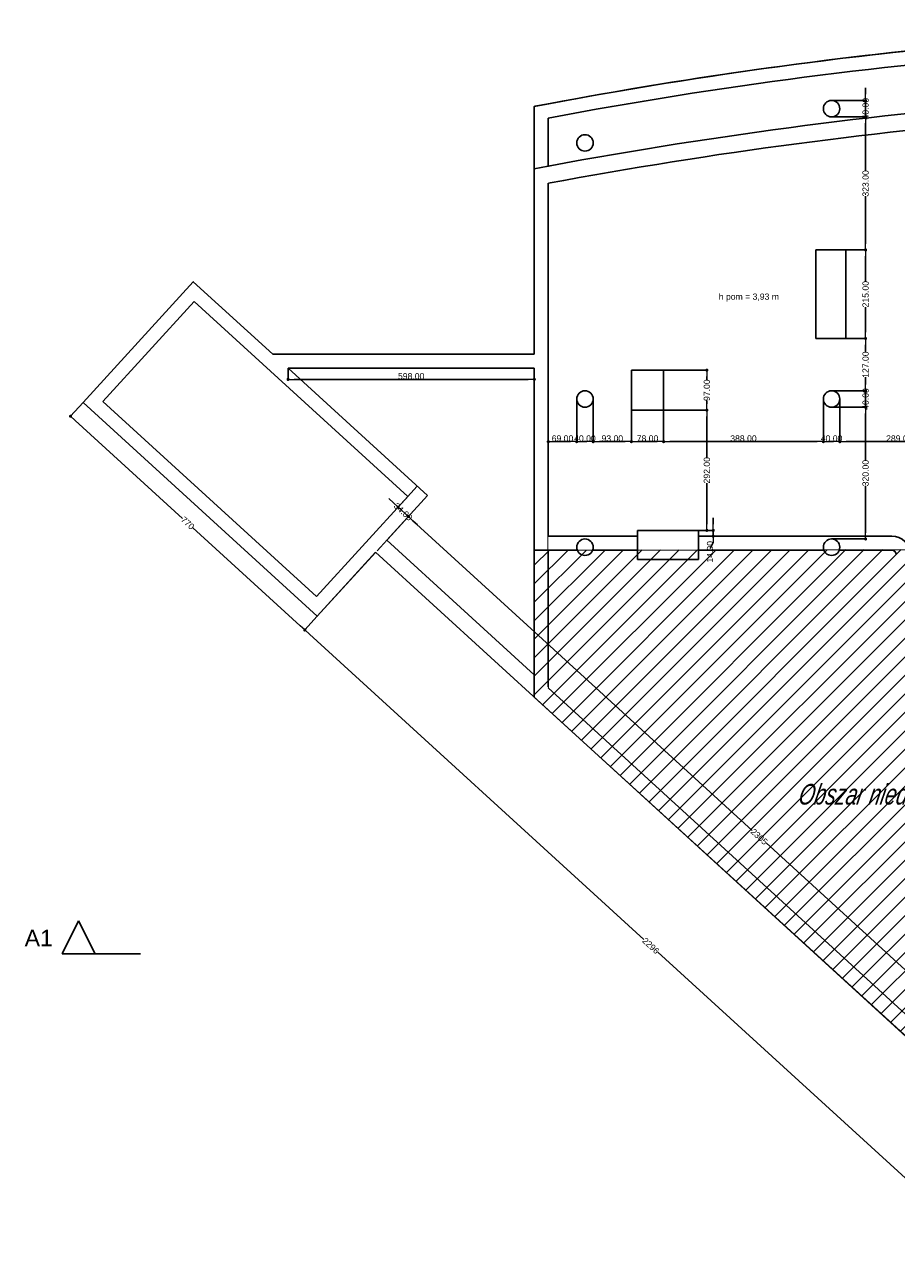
# Model space of a CAD drawing. Header units: millimetres. Extents: x -175445 to -20415, y -559200 to 231527.
# Tile 61 of 256: x -166872 to -145708, y -181104 to -151025. Entities that reach past the tile are written whole.
import ezdxf
from ezdxf import colors
from ezdxf.entities.mleader import LeaderData, LeaderLine
from ezdxf.math import Vec2, Vec3

# ---------------------------------------------------------------- set-up
doc = ezdxf.new("R2010")
doc.units = ezdxf.units.MM
doc.header["$MEASUREMENT"] = 0
doc.linetypes.add('Wipeout_Contour', pattern=[1000, 0, -1000])
doc.layers.add('PAB - opisy ogólne', color=7, linetype='Continuous', lineweight=18)
doc.layers.add('PAB - widokowe', color=7, linetype='Continuous', lineweight=18)
for name, color, linetype in [('Płaszczyzna odcinająca', 7, 'Continuous'), ('Strop', 7, 'Continuous'), ('Słup', 7, 'Continuous'), ('Tekst', 7, 'Continuous'), ('Wymiary', 63, 'Continuous'), ('Ściana', 7, 'Continuous')]:
    doc.layers.add(name, color=color, linetype=linetype)
doc.styles.add('Arial', font='txt')
doc.styles.add('ROMANS-ITALIC', font='ariali.ttf', dxfattribs={"width": 0.7, "oblique": 12})
doc.styles.add('Times new roman', font='txt')
doc.dimstyles.new('GENERATED_STYLE__1', dxfattribs={"dimtxt": 150, "dimasz": 152, "dimexe": 0.18, "dimexo": 0, "dimgap": 0.09, "dimtad": 1, "dimtih": 1, "dimtoh": 1, "dimlfac": 0.1, "dimzin": 0, "dimdsep": 46, "dimtxsty": 'Arial', "dimblk": 'ARROWHEAD_11', "dimblk1": 'ARROWHEAD_11', "dimblk2": 'ARROWHEAD_11', "dimcen": 0.09, "dimclrd": 114, "dimclre": 114, "dimclrt": 114, "dimazin": 0, "dimtfac": 1, "dimtdec": 4, "dimtmove": 0, "dimatfit": 3, "dimfxl": 1, "dimtolj": 1, "dimtzin": 0, "dimarcsym": 0})
doc.dimstyles.new('GENERATED_STYLE__2', dxfattribs={"dimtxt": 150, "dimasz": 152, "dimexe": 0.18, "dimexo": 0, "dimgap": 0.09, "dimtad": 1, "dimlfac": 0.1, "dimzin": 0, "dimdsep": 46, "dimtxsty": 'Arial', "dimblk": 'ARROWHEAD_11', "dimblk1": 'ARROWHEAD_11', "dimblk2": 'ARROWHEAD_11', "dimcen": 0.09, "dimclrd": 114, "dimclre": 114, "dimclrt": 114, "dimazin": 0, "dimtfac": 1, "dimtdec": 4, "dimtmove": 0, "dimatfit": 3, "dimfxl": 1, "dimtolj": 1, "dimtzin": 0, "dimarcsym": 0})

# ---------------------------------------------------------------- blocks, each defined once
blk = doc.blocks.new('ARROWHEAD_11')
at = {"color": 0, "linetype": 'Continuous', "lineweight": 0}
blk.add_line((0, 0), (-1, 0), dxfattribs=at)
at = {"color": 0, "linetype": 'Continuous', "lineweight": 0, "const_width": 0.25, "flags": 128}
blk.add_lwpolyline([(-0.125, 0, 1), (0.125, 0, 1)], format="xyb", close=True, dxfattribs=at)
blk = doc.blocks.new('*D1689')
at = {"layer": 'Defpoints', "color": 0}
for p in [(-153468, -160114), (-153468, -161150), (-154158, -163445)]:
    blk.add_point(p, dxfattribs=at)
at = {"layer": 'Wymiary', "color": 114, "lineweight": -2}
for p, q in [((-153468, -160114), (-153468, -161150)), ((-154158, -163445), (-154158, -161150)), ((-154006, -161150), (-153620, -161150))]:
    blk.add_line(p, q, dxfattribs=at)
at = {"layer": 'Wymiary', "color": 114, "lineweight": -2, "xscale": 152, "yscale": 152, "zscale": 152, "rotation": 180}
blk.add_blockref('ARROWHEAD_11', (-154158, -161150), dxfattribs=at)
at = {"layer": 'Wymiary', "color": 114, "lineweight": -2, "xscale": 152, "yscale": 152, "zscale": 152}
blk.add_blockref('ARROWHEAD_11', (-153468, -161150), dxfattribs=at)
at = {"layer": 'Wymiary', "color": 114, "lineweight": 13, "insert": (-153813, -161073), "char_height": 150, "attachment_point": 5, "style": 'Arial'}
blk.add_mtext('\\A1;69.00', dxfattribs=at)
blk = doc.blocks.new('*D1690')
at = {"layer": 'Defpoints', "color": 0}
for p in [(-153468, -160114), (-153068, -160114), (-153068, -161150)]:
    blk.add_point(p, dxfattribs=at)
at = {"layer": 'Wymiary', "color": 114, "lineweight": -2}
for p, q in [((-153468, -160114), (-153468, -161150)), ((-153068, -160114), (-153068, -161150)), ((-153316, -161150), (-153220, -161150))]:
    blk.add_line(p, q, dxfattribs=at)
at = {"layer": 'Wymiary', "color": 114, "lineweight": -2, "xscale": 152, "yscale": 152, "zscale": 152, "rotation": 180}
blk.add_blockref('ARROWHEAD_11', (-153468, -161150), dxfattribs=at)
at = {"layer": 'Wymiary', "color": 114, "lineweight": -2, "xscale": 152, "yscale": 152, "zscale": 152}
blk.add_blockref('ARROWHEAD_11', (-153068, -161150), dxfattribs=at)
at = {"layer": 'Wymiary', "color": 114, "lineweight": 13, "insert": (-153268, -161073), "char_height": 150, "attachment_point": 5, "style": 'Arial'}
blk.add_mtext('\\A1;40.00', dxfattribs=at)
blk = doc.blocks.new('*D1691')
at = {"layer": 'Defpoints', "color": 0}
for p in [(-153068, -160114), (-152138, -160385), (-152138, -161150)]:
    blk.add_point(p, dxfattribs=at)
at = {"layer": 'Wymiary', "color": 114, "lineweight": -2}
for p, q in [((-153068, -160114), (-153068, -161150)), ((-152138, -160385), (-152138, -161150)), ((-152916, -161150), (-152290, -161150))]:
    blk.add_line(p, q, dxfattribs=at)
at = {"layer": 'Wymiary', "color": 114, "lineweight": -2, "xscale": 152, "yscale": 152, "zscale": 152, "rotation": 180}
blk.add_blockref('ARROWHEAD_11', (-153068, -161150), dxfattribs=at)
at = {"layer": 'Wymiary', "color": 114, "lineweight": -2, "xscale": 152, "yscale": 152, "zscale": 152}
blk.add_blockref('ARROWHEAD_11', (-152138, -161150), dxfattribs=at)
at = {"layer": 'Wymiary', "color": 114, "lineweight": 13, "insert": (-152603, -161073), "char_height": 150, "attachment_point": 5, "style": 'Arial'}
blk.add_mtext('\\A1;93.00', dxfattribs=at)
blk = doc.blocks.new('*D1692')
at = {"layer": 'Defpoints', "color": 0}
for p in [(-152138, -160385), (-151358, -160385), (-151358, -161150)]:
    blk.add_point(p, dxfattribs=at)
at = {"layer": 'Wymiary', "color": 114, "lineweight": -2}
for p, q in [((-152138, -160385), (-152138, -161150)), ((-151358, -160385), (-151358, -161150)), ((-151986, -161150), (-151510, -161150))]:
    blk.add_line(p, q, dxfattribs=at)
at = {"layer": 'Wymiary', "color": 114, "lineweight": -2, "xscale": 152, "yscale": 152, "zscale": 152, "rotation": 180}
blk.add_blockref('ARROWHEAD_11', (-152138, -161150), dxfattribs=at)
at = {"layer": 'Wymiary', "color": 114, "lineweight": -2, "xscale": 152, "yscale": 152, "zscale": 152}
blk.add_blockref('ARROWHEAD_11', (-151358, -161150), dxfattribs=at)
at = {"layer": 'Wymiary', "color": 114, "lineweight": 13, "insert": (-151748, -161073), "char_height": 150, "attachment_point": 5, "style": 'Arial'}
blk.add_mtext('\\A1;78.00', dxfattribs=at)
blk = doc.blocks.new('*D1693')
at = {"layer": 'Defpoints', "color": 0}
for p in [(-147478, -160114), (-151358, -160385), (-147478, -161150)]:
    blk.add_point(p, dxfattribs=at)
at = {"layer": 'Wymiary', "color": 114, "lineweight": -2}
for p, q in [((-147478, -160114), (-147478, -161150)), ((-151358, -160385), (-151358, -161150)), ((-151206, -161150), (-147630, -161150))]:
    blk.add_line(p, q, dxfattribs=at)
at = {"layer": 'Wymiary', "color": 114, "lineweight": -2, "xscale": 152, "yscale": 152, "zscale": 152, "rotation": 180}
blk.add_blockref('ARROWHEAD_11', (-151358, -161150), dxfattribs=at)
at = {"layer": 'Wymiary', "color": 114, "lineweight": -2, "xscale": 152, "yscale": 152, "zscale": 152}
blk.add_blockref('ARROWHEAD_11', (-147478, -161150), dxfattribs=at)
at = {"layer": 'Wymiary', "color": 114, "lineweight": 13, "insert": (-149418, -161073), "char_height": 150, "attachment_point": 5, "style": 'Arial'}
blk.add_mtext('\\A1;388.00', dxfattribs=at)
blk = doc.blocks.new('*D1694')
at = {"layer": 'Defpoints', "color": 0}
for p in [(-147478, -160114), (-147078, -160114), (-147078, -161150)]:
    blk.add_point(p, dxfattribs=at)
at = {"layer": 'Wymiary', "color": 114, "lineweight": -2}
for p, q in [((-147478, -160114), (-147478, -161150)), ((-147078, -160114), (-147078, -161150)), ((-147326, -161150), (-147230, -161150))]:
    blk.add_line(p, q, dxfattribs=at)
at = {"layer": 'Wymiary', "color": 114, "lineweight": -2, "xscale": 152, "yscale": 152, "zscale": 152, "rotation": 180}
blk.add_blockref('ARROWHEAD_11', (-147478, -161150), dxfattribs=at)
at = {"layer": 'Wymiary', "color": 114, "lineweight": -2, "xscale": 152, "yscale": 152, "zscale": 152}
blk.add_blockref('ARROWHEAD_11', (-147078, -161150), dxfattribs=at)
at = {"layer": 'Wymiary', "color": 114, "lineweight": 13, "insert": (-147278, -161073), "char_height": 150, "attachment_point": 5, "style": 'Arial'}
blk.add_mtext('\\A1;40.00', dxfattribs=at)
blk = doc.blocks.new('*D1695')
at = {"layer": 'Defpoints', "color": 0}
for p in [(-147078, -160114), (-144188, -161150), (-144188, -163761)]:
    blk.add_point(p, dxfattribs=at)
at = {"layer": 'Wymiary', "color": 114, "lineweight": -2}
for p, q in [((-147078, -160114), (-147078, -161150)), ((-146926, -161150), (-144340, -161150)), ((-144188, -163761), (-144188, -161150))]:
    blk.add_line(p, q, dxfattribs=at)
at = {"layer": 'Wymiary', "color": 114, "lineweight": -2, "xscale": 152, "yscale": 152, "zscale": 152, "rotation": 180}
blk.add_blockref('ARROWHEAD_11', (-147078, -161150), dxfattribs=at)
at = {"layer": 'Wymiary', "color": 114, "lineweight": -2, "xscale": 152, "yscale": 152, "zscale": 152}
blk.add_blockref('ARROWHEAD_11', (-144188, -161150), dxfattribs=at)
at = {"layer": 'Wymiary', "color": 114, "lineweight": 13, "insert": (-145633, -161073), "char_height": 150, "attachment_point": 5, "style": 'Arial'}
blk.add_mtext('\\A1;289.00', dxfattribs=at)
blk = doc.blocks.new('*D1696')
at = {"layer": 'Defpoints', "color": 0}
for p in [(-147278, -160314), (-146452, -160314), (-147278, -163514)]:
    blk.add_point(p, dxfattribs=at)
at = {"layer": 'Wymiary', "color": 114, "lineweight": -2}
for p, q in [((-147278, -160314), (-146452, -160314)), ((-146452, -160466), (-146452, -161603)), ((-146452, -163362), (-146452, -162225)), ((-147278, -163514), (-146452, -163514))]:
    blk.add_line(p, q, dxfattribs=at)
at = {"layer": 'Wymiary', "color": 114, "lineweight": -2, "xscale": 152, "yscale": 152, "zscale": 152}
for p, rotation in [((-146452, -160314), 90), ((-146452, -163514), 270)]:
    blk.add_blockref('ARROWHEAD_11', p, dxfattribs=dict(at, rotation=rotation))
at = {"layer": 'Wymiary', "color": 114, "lineweight": 13, "insert": (-146452, -161914), "char_height": 150, "attachment_point": 5, "rotation": 90, "style": 'Arial'}
blk.add_mtext('\\A1;320.00', dxfattribs=at)
blk = doc.blocks.new('*D1697')
at = {"layer": 'Defpoints', "color": 0}
for p in [(-147278, -159914), (-146452, -159914), (-147278, -160314)]:
    blk.add_point(p, dxfattribs=at)
at = {"layer": 'Wymiary', "color": 114, "lineweight": -2}
for p, q in [((-146452, -159762), (-146452, -159610)), ((-147278, -159914), (-146452, -159914)), ((-146452, -160314), (-146452, -159914)), ((-147278, -160314), (-146452, -160314)), ((-146452, -160466), (-146452, -160618))]:
    blk.add_line(p, q, dxfattribs=at)
at = {"layer": 'Wymiary', "color": 114, "lineweight": -2, "xscale": 152, "yscale": 152, "zscale": 152}
for p, rotation in [((-146452, -159914), 270), ((-146452, -160314), 90)]:
    blk.add_blockref('ARROWHEAD_11', p, dxfattribs=dict(at, rotation=rotation))
at = {"layer": 'Wymiary', "color": 114, "lineweight": 13, "insert": (-146452, -160114), "char_height": 150, "attachment_point": 5, "rotation": 90, "style": 'Arial'}
blk.add_mtext('\\A1;40.00', dxfattribs=at)
blk = doc.blocks.new('*D1698')
at = {"layer": 'Defpoints', "color": 0}
for p in [(-146928, -158644), (-146452, -158644), (-147278, -159914)]:
    blk.add_point(p, dxfattribs=at)
at = {"layer": 'Wymiary', "color": 114, "lineweight": -2}
for p, q in [((-146928, -158644), (-146452, -158644)), ((-146452, -158796), (-146452, -158975)), ((-146452, -159762), (-146452, -159583)), ((-147278, -159914), (-146452, -159914))]:
    blk.add_line(p, q, dxfattribs=at)
at = {"layer": 'Wymiary', "color": 114, "lineweight": -2, "xscale": 152, "yscale": 152, "zscale": 152}
for p, rotation in [((-146452, -158644), 90), ((-146452, -159914), 270)]:
    blk.add_blockref('ARROWHEAD_11', p, dxfattribs=dict(at, rotation=rotation))
at = {"layer": 'Wymiary', "color": 114, "lineweight": 13, "insert": (-146452, -159279), "char_height": 150, "attachment_point": 5, "rotation": 90, "style": 'Arial'}
blk.add_mtext('\\A1;127.00', dxfattribs=at)
blk = doc.blocks.new('*D1699')
at = {"layer": 'Defpoints', "color": 0}
for p in [(-146928, -156494), (-146452, -156494), (-146928, -158644)]:
    blk.add_point(p, dxfattribs=at)
at = {"layer": 'Wymiary', "color": 114, "lineweight": -2}
for p, q in [((-146928, -156494), (-146452, -156494)), ((-146452, -156646), (-146452, -157257)), ((-146452, -158492), (-146452, -157882)), ((-146928, -158644), (-146452, -158644))]:
    blk.add_line(p, q, dxfattribs=at)
at = {"layer": 'Wymiary', "color": 114, "lineweight": -2, "xscale": 152, "yscale": 152, "zscale": 152}
for p, rotation in [((-146452, -156494), 90), ((-146452, -158644), 270)]:
    blk.add_blockref('ARROWHEAD_11', p, dxfattribs=dict(at, rotation=rotation))
at = {"layer": 'Wymiary', "color": 114, "lineweight": 13, "insert": (-146452, -157569), "char_height": 150, "attachment_point": 5, "rotation": 90, "style": 'Arial'}
blk.add_mtext('\\A1;215.00', dxfattribs=at)
blk = doc.blocks.new('*D1700')
at = {"layer": 'Defpoints', "color": 0}
for p in [(-147278, -153264), (-146452, -153264), (-146928, -156494)]:
    blk.add_point(p, dxfattribs=at)
at = {"layer": 'Wymiary', "color": 114, "lineweight": -2}
for p, q in [((-147278, -153264), (-146452, -153264)), ((-146452, -153416), (-146452, -154568)), ((-146452, -156342), (-146452, -155190)), ((-146928, -156494), (-146452, -156494))]:
    blk.add_line(p, q, dxfattribs=at)
at = {"layer": 'Wymiary', "color": 114, "lineweight": -2, "xscale": 152, "yscale": 152, "zscale": 152}
for p, rotation in [((-146452, -153264), 90), ((-146452, -156494), 270)]:
    blk.add_blockref('ARROWHEAD_11', p, dxfattribs=dict(at, rotation=rotation))
at = {"layer": 'Wymiary', "color": 114, "lineweight": 13, "insert": (-146452, -154879), "char_height": 150, "attachment_point": 5, "rotation": 90, "style": 'Arial'}
blk.add_mtext('\\A1;323.00', dxfattribs=at)
blk = doc.blocks.new('*D1701')
at = {"layer": 'Defpoints', "color": 0}
for p in [(-147278, -152864), (-146452, -152864), (-147278, -153264)]:
    blk.add_point(p, dxfattribs=at)
at = {"layer": 'Wymiary', "color": 114, "lineweight": -2}
for p, q in [((-146452, -152712), (-146452, -152560)), ((-147278, -152864), (-146452, -152864)), ((-146452, -153264), (-146452, -152864)), ((-147278, -153264), (-146452, -153264)), ((-146452, -153416), (-146452, -153568))]:
    blk.add_line(p, q, dxfattribs=at)
at = {"layer": 'Wymiary', "color": 114, "lineweight": -2, "xscale": 152, "yscale": 152, "zscale": 152}
for p, rotation in [((-146452, -152864), 270), ((-146452, -153264), 90)]:
    blk.add_blockref('ARROWHEAD_11', p, dxfattribs=dict(at, rotation=rotation))
at = {"layer": 'Wymiary', "color": 114, "lineweight": 13, "insert": (-146452, -153064), "char_height": 150, "attachment_point": 5, "rotation": 90, "style": 'Arial'}
blk.add_mtext('\\A1;40.00', dxfattribs=at)
blk = doc.blocks.new('*D1702')
at = {"layer": 'Defpoints', "color": 0}
for p in [(-150508, -163305), (-150153, -163305), (-149988, -163445)]:
    blk.add_point(p, dxfattribs=at)
at = {"layer": 'Wymiary', "color": 114, "lineweight": -2}
for p, q in [((-150153, -163153), (-150153, -163001)), ((-150508, -163305), (-150153, -163305)), ((-150153, -163445), (-150153, -163305)), ((-150153, -163597), (-150230, -163749)), ((-149988, -163445), (-150153, -163445))]:
    blk.add_line(p, q, dxfattribs=at)
at = {"layer": 'Wymiary', "color": 114, "lineweight": -2, "xscale": 152, "yscale": 152, "zscale": 152}
for p, rotation in [((-150153, -163305), 270), ((-150153, -163445), 90)]:
    blk.add_blockref('ARROWHEAD_11', p, dxfattribs=dict(at, rotation=rotation))
at = {"layer": 'Wymiary', "color": 114, "lineweight": 13, "insert": (-150230, -163826), "char_height": 150, "attachment_point": 5, "rotation": 90, "style": 'Arial'}
blk.add_mtext('\\A1;14.00', dxfattribs=at)
blk = doc.blocks.new('*D1703')
at = {"layer": 'Defpoints', "color": 0}
for p in [(-151358, -160385), (-150307, -160385), (-150508, -163305)]:
    blk.add_point(p, dxfattribs=at)
at = {"layer": 'Wymiary', "color": 114, "lineweight": -2}
for p, q in [((-151358, -160385), (-150306, -160385)), ((-150307, -160537), (-150307, -161532)), ((-150307, -163153), (-150307, -162157)), ((-150508, -163305), (-150306, -163305))]:
    blk.add_line(p, q, dxfattribs=at)
at = {"layer": 'Wymiary', "color": 114, "lineweight": -2, "xscale": 152, "yscale": 152, "zscale": 152}
for p, rotation in [((-150307, -160385), 90), ((-150307, -163305), 270)]:
    blk.add_blockref('ARROWHEAD_11', p, dxfattribs=dict(at, rotation=rotation))
at = {"layer": 'Wymiary', "color": 114, "lineweight": 13, "insert": (-150307, -161845), "char_height": 150, "attachment_point": 5, "rotation": 90, "style": 'Arial'}
blk.add_mtext('\\A1;292.00', dxfattribs=at)
blk = doc.blocks.new('*D1704')
at = {"layer": 'Defpoints', "color": 0}
for p in [(-151358, -159415), (-150307, -159415), (-151358, -160385)]:
    blk.add_point(p, dxfattribs=at)
at = {"layer": 'Wymiary', "color": 114, "lineweight": -2}
for p, q in [((-151358, -159415), (-150306, -159415)), ((-150307, -159567), (-150307, -159647)), ((-150307, -160233), (-150307, -160153)), ((-151358, -160385), (-150306, -160385))]:
    blk.add_line(p, q, dxfattribs=at)
at = {"layer": 'Wymiary', "color": 114, "lineweight": -2, "xscale": 152, "yscale": 152, "zscale": 152}
for p, rotation in [((-150307, -159415), 90), ((-150307, -160385), 270)]:
    blk.add_blockref('ARROWHEAD_11', p, dxfattribs=dict(at, rotation=rotation))
at = {"layer": 'Wymiary', "color": 114, "lineweight": 13, "insert": (-150307, -159900), "char_height": 150, "attachment_point": 5, "rotation": 90, "style": 'Arial'}
blk.add_mtext('\\A1;97.00', dxfattribs=at)
blk = doc.blocks.new('*D1771')
at = {"layer": 'Defpoints', "color": 0}
for p in [(-160478, -159369), (-154498, -159369), (-154498, -159638)]:
    blk.add_point(p, dxfattribs=at)
at = {"layer": 'Wymiary', "color": 114, "lineweight": -2}
for p, q in [((-160478, -159369), (-160478, -159638)), ((-154498, -159369), (-154498, -159638)), ((-160326, -159638), (-154650, -159638))]:
    blk.add_line(p, q, dxfattribs=at)
at = {"layer": 'Wymiary', "color": 114, "lineweight": -2, "xscale": 152, "yscale": 152, "zscale": 152, "rotation": 180}
blk.add_blockref('ARROWHEAD_11', (-160478, -159638), dxfattribs=at)
at = {"layer": 'Wymiary', "color": 114, "lineweight": -2, "xscale": 152, "yscale": 152, "zscale": 152}
blk.add_blockref('ARROWHEAD_11', (-154498, -159638), dxfattribs=at)
at = {"layer": 'Wymiary', "color": 114, "lineweight": 13, "insert": (-157488, -159561), "char_height": 150, "attachment_point": 5, "style": 'Arial'}
blk.add_mtext('\\A1;598.00', dxfattribs=at)
blk = doc.blocks.new('*D1772')
at = {"layer": 'Defpoints', "color": 0}
for p in [(-157344, -162230), (-157557, -162968), (-158316, -163800)]:
    blk.add_point(p, dxfattribs=at)
at = {"layer": 'Wymiary', "color": 114, "lineweight": -2}
for p, q in [((-157344, -162230), (-157808, -162739)), ((-157921, -162636), (-158033, -162534)), ((-158316, -163800), (-157557, -162968)), ((-157808, -162739), (-157557, -162968)), ((-157445, -163071), (-157333, -163173))]:
    blk.add_line(p, q, dxfattribs=at)
at = {"layer": 'Wymiary', "color": 114, "lineweight": -2, "xscale": 152, "yscale": 152, "zscale": 152}
for p, rotation in [((-157808, -162739), 317.6132114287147), ((-157557, -162968), 137.6132114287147)]:
    blk.add_blockref('ARROWHEAD_11', p, dxfattribs=dict(at, rotation=rotation))
at = {"layer": 'Wymiary', "color": 114, "lineweight": 13, "insert": (-157683, -162854), "char_height": 150, "attachment_point": 5, "rotation": 317.6132, "style": 'Arial'}
blk.add_mtext('\\A1;34.00', dxfattribs=at)
blk = doc.blocks.new('*D1773')
at = {"layer": 'Defpoints', "color": 0}
for p in [(-158316, -163800), (-140517, -178520), (-141048, -179102)]:
    blk.add_point(p, dxfattribs=at)
at = {"layer": 'Wymiary', "color": 114, "lineweight": -2}
for p, q in [((-158316, -163800), (-157557, -162968)), ((-157445, -163071), (-149204, -170592)), ((-140630, -178418), (-148870, -170897)), ((-141048, -179102), (-140517, -178520))]:
    blk.add_line(p, q, dxfattribs=at)
for p, xscale, yscale, zscale, rotation in [((-157557, -162968), 152, 152, 152, 137.6132114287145), ((-140517, -178520), 152.0000000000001, 152.0000000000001, 152.0000000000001, 317.6132114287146)]:
    blk.add_blockref('ARROWHEAD_11', p, dxfattribs=dict(at, xscale=xscale, yscale=yscale, zscale=zscale, rotation=rotation))
at = {"layer": 'Wymiary', "color": 114, "lineweight": 13, "insert": (-149037, -170744), "char_height": 150, "attachment_point": 5, "rotation": 317.6132, "style": 'Arial'}
blk.add_mtext('\\A1;2305', dxfattribs=at)
blk = doc.blocks.new('*D1774')
at = {"layer": 'Defpoints', "color": 0}
for p in [(-165456, -160201), (-159769, -165391), (-160072, -165724)]:
    blk.add_point(p, dxfattribs=at)
at = {"layer": 'Wymiary', "color": 114, "lineweight": -2}
for p, q in [((-165456, -160201), (-165760, -160534)), ((-165647, -160636), (-163038, -163018)), ((-160185, -165622), (-162794, -163240)), ((-159769, -165391), (-160073, -165724))]:
    blk.add_line(p, q, dxfattribs=at)
at = {"layer": 'Wymiary', "color": 114, "lineweight": -2, "xscale": 152, "yscale": 152, "zscale": 152}
for p, rotation in [((-165760, -160533), 137.6132114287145), ((-160072, -165724), 317.6132114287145)]:
    blk.add_blockref('ARROWHEAD_11', p, dxfattribs=dict(at, rotation=rotation))
at = {"layer": 'Wymiary', "color": 114, "lineweight": 13, "insert": (-162916, -163129), "char_height": 150, "attachment_point": 5, "rotation": 317.6132, "style": 'Arial'}
blk.add_mtext('\\A1;770', dxfattribs=at)
blk = doc.blocks.new('*D1775')
at = {"layer": 'Defpoints', "color": 0}
for p in [(-159769, -165391), (-141548, -179187), (-143263, -181066)]:
    blk.add_point(p, dxfattribs=at)
at = {"layer": 'Wymiary', "color": 114, "lineweight": -2}
for p, q in [((-159769, -165391), (-160073, -165724)), ((-159960, -165827), (-151834, -173243)), ((-143375, -180964), (-151501, -173547)), ((-141548, -179187), (-143263, -181066))]:
    blk.add_line(p, q, dxfattribs=at)
at = {"layer": 'Wymiary', "color": 114, "lineweight": -2, "xscale": 152, "yscale": 152, "zscale": 152}
for p, rotation in [((-160072, -165724), 137.6132114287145), ((-143263, -181066), 317.6132114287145)]:
    blk.add_blockref('ARROWHEAD_11', p, dxfattribs=dict(at, rotation=rotation))
at = {"layer": 'Wymiary', "color": 114, "lineweight": 13, "insert": (-151668, -173395), "char_height": 150, "attachment_point": 5, "rotation": 317.6132, "style": 'Arial'}
blk.add_mtext('\\A1;2296', dxfattribs=at)

msp = doc.modelspace()

# ---------------------------------------------------------------- linework, layer by layer
at = {"layer": 'Płaszczyzna odcinająca'}
msp.add_line((-164065.308, -173587.963), (-165165.308, -173587.963), dxfattribs=at)
at = {"layer": 'Strop', "flags": 128}
msp.add_lwpolyline([(-96528.019, -180730.636), (-140258.019, -180730.636), (-141547.974, -180730.636), (-141547.974, -179164.997), (-158346.468, -163832.965), (-159768.887, -165391.434), (-165456.021, -160200.771), (-162779.93, -157268.292), (-160850.538, -159029.253), (-154498.018, -159029.253), (-154498.018, -153008.003, -0.000026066), (-154486.563, -153005.817, -0.048415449), (-132966.516, -151026.695, -0.006018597), (-130274.231, -151072.694), (-126000.282, -151274.702, -0.000456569), (-125806.601, -151285.909, -0.017918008), (-118229.318, -152004.441, -0.007769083), (-114963.359, -152484.403), (-114963.364, -152484.434, -0.034912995), (-97147.904, -156667.71, -0.03139835)], format="xyb", dxfattribs=at)
at = {"layer": 'Słup'}
for p, q in [((-146928.018, -156494.113), (-147658.018, -156494.113)), ((-147658.018, -156494.113), (-147658.018, -158644.113)), ((-146928.018, -158644.113), (-146928.018, -156494.113)), ((-147658.018, -158644.113), (-146928.018, -158644.113)), ((-151358.018, -159414.872), (-152138.018, -159414.872)), ((-152138.018, -159414.872), (-152138.018, -160384.872)), ((-151358.018, -160384.872), (-151358.018, -159414.872)), ((-152138.018, -160384.872), (-151358.018, -160384.872))]:
    msp.add_line(p, q, dxfattribs=at)
for centre, start, end in [((-147278.018, -153064.113), 0, 180), ((-147278.018, -153064.113), 180, 0), ((-153268.018, -153894.6), 0, 180), ((-153268.018, -153894.6), 180, 0), ((-153268.018, -160114.113), 0, 180), ((-147278.018, -160114.113), 0, 180), ((-153268.018, -160114.113), 180, 0), ((-147278.018, -160114.113), 180, 0)]:
    msp.add_arc(centre, 200, start, end, dxfattribs=at)
at = {"layer": 'Ściana'}
for radius, end in [(114917.18, 100.70914087), (114507.18, 100.57482728)]:
    msp.add_arc((-133143.72, -267437.132), radius, 94.46370815, end, dxfattribs=at)

# ---------------------------------------------------------------- texts
at = {"layer": 'Płaszczyzna odcinająca', "insert": (-166874.566, -173405.105), "char_height": 400, "attachment_point": 7, "style": 'Arial'}
msp.add_mtext('\\A1;{\\fArial|b0|i0|c238|p38;A1}', dxfattribs=at)
at = {"layer": 'Tekst', "insert": (-149286.524, -157553.228), "char_height": 150, "attachment_point": 2, "style": 'Times new roman'}
msp.add_mtext('\\A1;{\\fArial|b0|i0|c0|p38;h pom = 3,93 m}', dxfattribs=at)

# ---------------------------------------------------------------- dimensions: what is measured, and where the dimension line sits
at = {"layer": 'Wymiary', "lineweight": 13}
for base, p1, p2, picture, middle in [((-146452.014, -152864.113), (-147278.018, -153264.113), (-147278.018, -152864.113), '*D1701', (-146452.014, -153064.113)), ((-146452.014, -153264.113), (-146928.018, -156494.113), (-147278.018, -153264.113), '*D1700', (-146452.014, -154879.113)), ((-146452.014, -156494.113), (-146928.018, -158644.113), (-146928.018, -156494.113), '*D1699', (-146452.014, -157569.113)), ((-146452.014, -158644.113), (-147278.018, -159914.113), (-146928.018, -158644.113), '*D1698', (-146452.014, -159279.113)), ((-150306.506, -159414.872), (-151358.018, -160384.872), (-151358.018, -159414.872), '*D1704', (-150306.506, -159899.872)), ((-146452.014, -159914.113), (-147278.018, -160314.113), (-147278.018, -159914.113), '*D1697', (-146452.014, -160114.113))]:
    dim = msp.add_linear_dim(base=base, p1=p1, p2=p2, angle=90, dimstyle='GENERATED_STYLE__2', dxfattribs=at)
    dim.commit()
    dim.dimension.update_dxf_attribs({"geometry": picture, "text_midpoint": middle, "dimtype": 160, "text_rotation": 90})
for base, p1, p2, picture, middle in [((-153068.018, -161149.75), (-153468.018, -160114.113), (-153068.018, -160114.113), '*D1690', (-153268.018, -161149.75)), ((-152138.018, -161149.75), (-153068.018, -160114.113), (-152138.018, -160384.872), '*D1691', (-152603.018, -161149.75)), ((-147478.018, -161149.75), (-151358.018, -160384.872), (-147478.018, -160114.113), '*D1693', (-149418.018, -161149.75)), ((-147078.018, -161149.75), (-147478.018, -160114.113), (-147078.018, -160114.113), '*D1694', (-147278.018, -161149.75)), ((-151358.018, -161149.75), (-152138.018, -160384.872), (-151358.018, -160384.872), '*D1692', (-151748.018, -161149.75))]:
    dim = msp.add_linear_dim(base=base, p1=p1, p2=p2, dimstyle='GENERATED_STYLE__1', dxfattribs=at)
    dim.commit()
    dim.dimension.update_dxf_attribs({"geometry": picture, "text_midpoint": middle, "dimtype": 160})

# ---------------------------------------------------------------- next in the draw order: wipeouts: each hides what was drawn before it
at = {"linetype": 'Wipeout_Contour', "lineweight": 0, "ltscale": 501082.166134}
msp.add_wipeout([(-165965.308, -173587.963), (-165165.308, -173587.963), (-165565.308, -172787.963)], dxfattribs=at).dxf.layer = 'Płaszczyzna odcinająca'
at = {"linetype": 'Wipeout_Contour', "lineweight": 0, "ltscale": 635052.578524}
msp.add_wipeout([(-154158.018, -163784.872), (-154158.018, -153289.615), (-154498.018, -153008.003), (-154498.018, -163784.872)], dxfattribs=at).dxf.layer = 'Ściana'
at = {"linetype": 'Wipeout_Contour', "lineweight": 0, "ltscale": 655700.645868}
msp.add_wipeout([(-162757.989, -157748.641), (-157572.915, -162481.072), (-157092.583, -162459.149), (-162779.93, -157268.292)], dxfattribs=at).dxf.layer = 'Ściana'
at = {"linetype": 'Wipeout_Contour', "lineweight": 0, "ltscale": 2263356.826377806}
msp.add_wipeout([(-145818.018, -163444.872), (-150508.018, -163444.872), (-150508.018, -163784.872), (-147463.944, -163784.872), (-147478.018, -163714.113), (-147462.794, -163637.576), (-147419.44, -163572.692), (-147354.555, -163529.337), (-147278.018, -163514.113), (-147201.482, -163529.337), (-147136.597, -163572.692), (-147093.242, -163637.576), (-147078.018, -163714.113), (-147092.093, -163784.872), (-145818.018, -163784.872)], dxfattribs=at).dxf.layer = 'Ściana'

# ---------------------------------------------------------------- next in the draw order: linework, layer by layer
at = {"layer": 'Płaszczyzna odcinająca'}
for p, q in [((-165565.308, -172787.963), (-165965.308, -173587.963)), ((-165165.308, -173587.963), (-165565.308, -172787.963)), ((-165965.308, -173587.963), (-165165.308, -173587.963))]:
    msp.add_line(p, q, dxfattribs=at)
at = {"layer": 'Ściana', "flags": 128}
for points in [[(-154498.018, -153008.003), (-154498.018, -159029.253)], [(-154158.018, -154457.676), (-154158.018, -153289.615)], [(-154158.018, -167125.734), (-154158.018, -154874.734)], [(-160850.538, -159029.253), (-162779.93, -157268.292)], [(-162757.989, -157748.641), (-157572.915, -162481.072)], [(-157092.583, -162459.149), (-160478.018, -159369.253)], [(-154498.018, -159369.253), (-154498.018, -167345.456)], [(-145818.018, -163444.872), (-150508.018, -163444.872)], [(-154498.018, -163784.872), (-154158.018, -163784.872)], [(-150508.018, -163784.872), (-147463.944, -163784.872)], [(-147092.093, -163784.872), (-145818.018, -163784.872)]]:
    msp.add_lwpolyline(points, dxfattribs=at)
at = {"layer": 'Ściana'}
msp.add_lwpolyline([(-154158.018, -154457.676), (-154498.018, -154521.446)], dxfattribs=at)
for centre, radius, start, end in [((-133531.018, -262877.575), 111852.304, 87.72543787, 100.80415552), ((-133531.018, -262877.575), 111512.304, 87.72650486, 100.6596811), ((-145818.018, -163894.872), 450, 0, 90), ((-145818.018, -163894.872), 110, 0, 90)]:
    msp.add_arc(centre, radius, start, end, dxfattribs=at)

# ---------------------------------------------------------------- next in the draw order: dimensions: what is measured, and where the dimension line sits
at = {"layer": 'Wymiary', "lineweight": 13}
dim = msp.add_linear_dim(base=(-150306.506, -160384.872), p1=(-150508.018, -163304.872), p2=(-151358.018, -160384.872), angle=90, dimstyle='GENERATED_STYLE__2', dxfattribs=at)
dim.commit()
dim.dimension.update_dxf_attribs({"geometry": '*D1703', "text_midpoint": (-150306.506, -161844.872), "dimtype": 160, "text_rotation": 90})

# ---------------------------------------------------------------- next in the draw order: wipeouts: each hides what was drawn before it
at = {"linetype": 'Wipeout_Contour', "lineweight": 0, "ltscale": 672069.052784}
msp.add_wipeout([(-162779.93, -157268.292), (-165456.021, -160200.771), (-164975.707, -160178.832), (-162757.989, -157748.641)], dxfattribs=at).dxf.layer = 'Ściana'
at = {"linetype": 'Wipeout_Contour', "lineweight": 0, "ltscale": 646722.703777}
msp.add_wipeout([(-154498.018, -159029.253), (-160850.538, -159029.253), (-160478.018, -159369.253), (-154498.018, -159369.253)], dxfattribs=at).dxf.layer = 'Ściana'
at = {"linetype": 'Wipeout_Contour', "lineweight": 0, "ltscale": 2347036.304907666}
msp.add_wipeout([(-151988.018, -163444.872), (-154158.018, -163444.872), (-154158.018, -163784.872), (-153453.944, -163784.872), (-153468.018, -163714.113), (-153452.794, -163637.576), (-153409.44, -163572.692), (-153344.555, -163529.337), (-153268.018, -163514.113), (-153191.482, -163529.337), (-153126.597, -163572.692), (-153083.242, -163637.576), (-153068.018, -163714.113), (-153082.093, -163784.872), (-151988.018, -163784.872)], dxfattribs=at).dxf.layer = 'Ściana'

# ---------------------------------------------------------------- next in the draw order: linework, layer by layer
at = {"layer": 'Słup'}
msp.add_line((-150508.018, -163304.872), (-151988.018, -163304.872), dxfattribs=at)
at = {"layer": 'Ściana', "flags": 128}
for points in [[(-162779.93, -157268.292), (-165456.021, -160200.771)], [(-164975.707, -160178.832), (-162757.989, -157748.641)], [(-154498.018, -159029.253), (-160850.538, -159029.253)], [(-160478.018, -159369.253), (-154498.018, -159369.253)], [(-151988.018, -163444.872), (-154158.018, -163444.872)], [(-154158.018, -163784.872), (-153453.944, -163784.872)], [(-153082.093, -163784.872), (-151988.018, -163784.872)]]:
    msp.add_lwpolyline(points, dxfattribs=at)

# ---------------------------------------------------------------- next in the draw order: dimensions: what is measured, and where the dimension line sits
at = {"layer": 'Wymiary', "lineweight": 13}
dim = msp.add_linear_dim(base=(-154498.018, -159637.812), p1=(-160478.018, -159369.253), p2=(-154498.018, -159369.253), dimstyle='GENERATED_STYLE__1', dxfattribs=at)
dim.commit()
dim.dimension.update_dxf_attribs({"geometry": '*D1771', "text_midpoint": (-157488.018, -159637.812), "dimtype": 160})

# ---------------------------------------------------------------- next in the draw order: wipeouts: each hides what was drawn before it
at = {"linetype": 'Wipeout_Contour', "lineweight": 0, "ltscale": 607166.035842}
msp.add_wipeout([(-158350.649, -163837.546), (-141547.974, -179186.756), (-141047.974, -179101.734), (-158080.996, -163542.102)], dxfattribs=at).dxf.layer = 'Ściana'

# ---------------------------------------------------------------- next in the draw order: hatches: boundary and pattern name
at = {"layer": 'PAB - widokowe'}
h = msp.add_hatch(dxfattribs=at)
h.set_pattern_fill('ANSI31', color=256, scale=100)
h.set_pattern_definition([(45, (-154498.02, -178970.64), (-224.5064, 224.5064), [])])
h.paths.add_polyline_path([(-154498.018, -167356.917), (-154498.018, -163784.872), (-138838.018, -163760.675), (-138838.018, -178970.636), (-141760.925, -178970.636)])

# ---------------------------------------------------------------- next in the draw order: linework, layer by layer
msp.add_lwpolyline([(-154498.018, -167356.917), (-154498.018, -163784.872), (-138838.018, -163760.675), (-138838.018, -178970.636), (-141760.925, -178970.636)], close=True, dxfattribs=at)
at = {"layer": 'Słup'}
for p, q in [((-151988.018, -163304.872), (-151988.018, -164014.872)), ((-150508.018, -164014.872), (-150508.018, -163304.872)), ((-151988.018, -164014.872), (-150508.018, -164014.872))]:
    msp.add_line(p, q, dxfattribs=at)
for centre, start, end in [((-153268.018, -163714.113), 0, 180), ((-147278.018, -163714.113), 0, 180), ((-153268.018, -163714.113), 180, 0), ((-147278.018, -163714.113), 180, 0)]:
    msp.add_arc(centre, 200, start, end, dxfattribs=at)
at = {"layer": 'Ściana', "flags": 128}
for points in [[(-154498.018, -166815.145), (-158080.996, -163542.102)], [(-158350.649, -163837.546), (-141547.974, -179186.756)], [(-141191.487, -178970.636), (-154158.018, -167125.734)]]:
    msp.add_lwpolyline(points, dxfattribs=at)
at = {"layer": 'Ściana'}
msp.add_lwpolyline([(-154498.018, -166815.145), (-154498.018, -167345.456)], dxfattribs=at)

# ---------------------------------------------------------------- next in the draw order: dimensions: what is measured, and where the dimension line sits
at = {"layer": 'Wymiary', "lineweight": 13}
for base, p1, p2, picture, middle in [((-153468.018, -161149.75), (-154158.018, -163444.872), (-153468.018, -160114.113), '*D1689', (-153813.018, -161149.75)), ((-144188.018, -161149.75), (-147078.018, -160114.113), (-144188.018, -163760.675), '*D1695', (-145633.018, -161149.75))]:
    dim = msp.add_linear_dim(base=base, p1=p1, p2=p2, dimstyle='GENERATED_STYLE__1', dxfattribs=at)
    dim.commit()
    dim.dimension.update_dxf_attribs({"geometry": picture, "text_midpoint": middle, "dimtype": 160})
for base, p1, p2, picture, middle in [((-146452.014, -160314.113), (-147278.018, -163514.113), (-147278.018, -160314.113), '*D1696', (-146452.014, -161914.113)), ((-150153.154, -163304.872), (-149988.018, -163444.872), (-150508.018, -163304.872), '*D1702', (-150229.83, -163825.548))]:
    dim = msp.add_linear_dim(base=base, p1=p1, p2=p2, angle=90, dimstyle='GENERATED_STYLE__2', dxfattribs=at)
    dim.commit()
    dim.dimension.update_dxf_attribs({"geometry": picture, "text_midpoint": middle, "dimtype": 160, "text_rotation": 90})

# ---------------------------------------------------------------- next in the draw order: leaders
at = {"layer": 'PAB - opisy ogólne'}
ml = msp.add_multileader_mtext('Standard', dxfattribs=at)
ml.set_content('Obszar niedostępny do pomiaru', color=256, style='ROMANS-ITALIC')
ml.set_leader_properties()
ml.build(insert=Vec2(0, 0))
ml.multileader.update_dxf_attribs({"leader_type": 0, "has_text_frame": 1, "text_right_attachment_type": 5, "dogleg_length": 20, "arrow_head_size": 150})
ctx = ml.context
ctx.base_point, ctx.char_height, ctx.arrow_head_size, ctx.landing_gap_size, ctx.plane_origin = Vec3(-148251.486, -169787.545), 500, 150, 50, Vec3(-149758.111, -173570.766)
ctx.right_attachment, ctx.text_align_type = 5, 2
notes = []
notes.append((ctx, [(1, (1, 1, 0), (-148451.486, -169787.545), (1, 0), 200, [(0, [(-148893.944, -169322.328)], 0, [])])]))
ctx.mtext.insert, ctx.mtext.alignment, ctx.mtext.line_spacing_factor, ctx.mtext.flow_direction = Vec3(-141175.315, -169464.046), 3, 0.8, 5
for ctx, leaders in notes:
    for number, flags, end, landing, length, lines in leaders:
        leader = LeaderData()
        leader.index, (leader.has_last_leader_line, leader.has_dogleg_vector, leader.attachment_direction) = number, flags
        leader.last_leader_point, leader.dogleg_vector, leader.dogleg_length = Vec3(end), Vec3(landing), length
        for number, points, colour, breaks in lines:
            line = LeaderLine()
            line.index, line.vertices, line.color, line.breaks = number, Vec3.list(points), colors.encode_raw_color(colour), breaks
            leader.lines.append(line)
        ctx.leaders.append(leader)

# ---------------------------------------------------------------- next in the draw order: wipeouts: each hides what was drawn before it
at = {"linetype": 'Wipeout_Contour', "lineweight": 0, "ltscale": 646696.455623}
msp.add_wipeout([(-157572.915, -162481.072), (-159790.81, -164911.102), (-159768.887, -165391.434), (-157092.583, -162459.149)], dxfattribs=at).dxf.layer = 'Ściana'

# ---------------------------------------------------------------- next in the draw order: linework, layer by layer
at = {"layer": 'Ściana', "flags": 128}
for points in [[(-157572.915, -162481.072), (-159790.81, -164911.102)], [(-158080.996, -163542.102), (-157092.583, -162459.149)], [(-159768.887, -165391.434), (-158350.649, -163837.546)]]:
    msp.add_lwpolyline(points, dxfattribs=at)

# ---------------------------------------------------------------- next in the draw order: dimensions: what is measured, and where the dimension line sits
at = {"layer": 'Wymiary', "lineweight": 13}
dim = msp.add_linear_dim(base=(-157557.129, -162968.128), p1=(-157343.71, -162229.944), p2=(-158316.132, -163799.728), angle=317.6132114, dimstyle='GENERATED_STYLE__2', dxfattribs=at)
dim.commit()
dim.dimension.update_dxf_attribs({"geometry": '*D1772', "text_midpoint": (-157682.693, -162853.526), "dimtype": 160, "text_rotation": 317.6132114})
dim = msp.add_linear_dim(base=(-140517.362, -178520.37), p1=(-158316.132, -163799.728), p2=(-141047.974, -179101.734), angle=317.6132114, text='2305', dimstyle='GENERATED_STYLE__2', dxfattribs=at)
dim.commit()
dim.dimension.update_dxf_attribs({"geometry": '*D1773', "text_midpoint": (-149037.246, -170744.249), "dimtype": 160, "text_rotation": 317.6132114})

# ---------------------------------------------------------------- next in the draw order: wipeouts: each hides what was drawn before it
at = {"linetype": 'Wipeout_Contour', "lineweight": 0, "ltscale": 663064.865712}
msp.add_wipeout([(-165456.021, -160200.771), (-159768.887, -165391.434), (-159790.81, -164911.102), (-164975.707, -160178.832)], dxfattribs=at).dxf.layer = 'Ściana'

# ---------------------------------------------------------------- next in the draw order: linework, layer by layer
at = {"layer": 'Ściana', "flags": 128}
for points in [[(-165456.021, -160200.771), (-159768.887, -165391.434)], [(-159790.81, -164911.102), (-164975.707, -160178.832)]]:
    msp.add_lwpolyline(points, dxfattribs=at)

# ---------------------------------------------------------------- next in the draw order: dimensions: what is measured, and where the dimension line sits
at = {"layer": 'Wymiary', "lineweight": 13}
for base, p1, p2, text, picture, middle in [((-160072.485, -165724.07), (-165456.021, -160200.771), (-159768.887, -165391.434), '770', '*D1774', (-162916.052, -163128.739)), ((-143263.156, -181065.99), (-159768.887, -165391.434), (-141547.974, -179186.756), '2296', '*D1775', (-151667.82, -173395.03))]:
    dim = msp.add_linear_dim(base=base, p1=p1, p2=p2, angle=317.6132114, text=text, dimstyle='GENERATED_STYLE__2', dxfattribs=at)
    dim.commit()
    dim.dimension.update_dxf_attribs({"geometry": picture, "text_midpoint": middle, "dimtype": 160, "text_rotation": 317.6132114})

doc.saveas('drawing.dxf')
